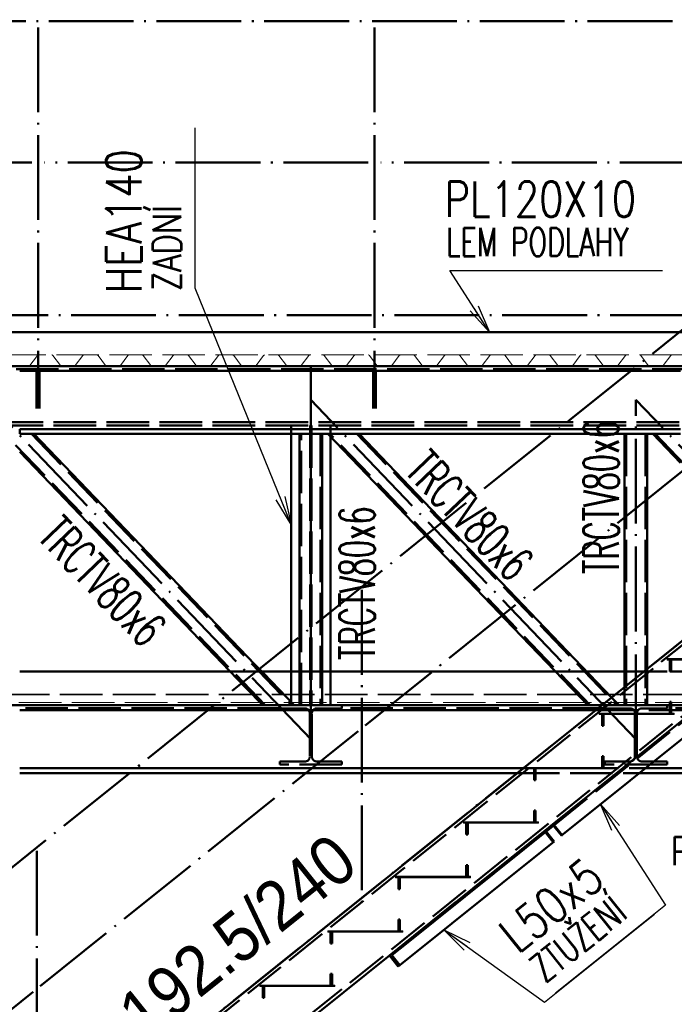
# Paper-space layout 'Layout1' of a CAD drawing. Extents: x -2 to 1033, y -36 to 596.
# Tile 10 of 181: x 98 to 145, y 129 to 199. Entities that reach past the tile are written whole.
import ezdxf

# ---------------------------------------------------------------- set-up
doc = ezdxf.new("R2010")
doc.units = 0
doc.linetypes.add('ACAD_ISO02W100', pattern=[15, 12, -3])
doc.linetypes.add('ACAD_ISO04W100', pattern=[30.5, 24, -3, 0.5, -3])
doc.layers.get('0').update_dxf_attribs({"linetype": 'CONTINUOUS'})
doc.layers.get('DEFPOINTS').update_dxf_attribs({"color": 132, "linetype": 'CONTINUOUS'})
for name, color, linetype, lineweight in [('SS_2.ET-HALA_TaO-VESTAVBA_A1÷B2-P.NOSNIK', 172, 'CONTINUOUS', 50), ('SS_2.ET-HALA_TaO-VESTAVBA_A1÷B2-PODLAHA', 9, 'CONTINUOUS', 5), ('SS_2.ET-HALA_TaO-VESTAVBA_A1÷B2-PODLAHA_LEM', 102, 'CONTINUOUS', 50), ('SS_2.ET-HALA_TaO-VESTAVBA_A1÷B2-SCHODISTE', 14, 'CONTINUOUS', 50), ('SS_2.ET-HALA_TaO-VESTAVBA_A1÷B2-SCHODISTE-PLECH', 90, 'CONTINUOUS', 25), ('SS_2.ET-HALA_TaO-VESTAVBA_A1÷B2-SCHODISTE-VYZTUHA', 132, 'CONTINUOUS', 50), ('SS_2.ET-HALA_TaO-VESTAVBA_A1÷B2-SCHODISTE-ZABRADLI', 40, 'CONTINUOUS', 50), ('SS_2.ET-HALA_TaO-VESTAVBA_A1÷B2-SCHODISTE-ZTUZENI', 162, 'CONTINUOUS', 50), ('SS_2.ET-HALA_TaO-VESTAVBA_A1÷B2-VAZBA', 200, 'CONTINUOUS', 50), ('SS_2.ET-HALA_TaO-VESTAVBA_A1÷B2-ZABRADLI', 30, 'CONTINUOUS', 50), ('SS_KOTY', 3, 'CONTINUOUS', 25), ('SS_POPIS_PROFILU', 13, 'CONTINUOUS', 25), ('SS_TEXT35', 2, 'CONTINUOUS', 35)]:
    doc.layers.add(name, color=color, linetype=linetype, lineweight=lineweight)
doc.styles.add('ARIAL', font='arial.ttf')
doc.styles.add('ROMANS', font='romans.shx', dxfattribs={"width": 0.8})
doc.styles.add('romans.shx', font='romans.shx', dxfattribs={"height": 5})
doc.dimstyles.new('A-1_(2.5)_50AS', dxfattribs={"dimtxt": 2.5, "dimasz": 2, "dimexe": 1, "dimexo": 2, "dimgap": 0, "dimtad": 0, "dimdec": 1, "dimlfac": 50, "dimrnd": 1, "dimtxsty": 'ROMANS', "dimblk1": 'OBLIQUE', "dimblk2": 'OBLIQUE', "dimsah": 1, "dimcen": 2, "dimclrd": 256, "dimclre": 256, "dimclrt": 256, "dimadec": 1, "dimazin": 2, "dimtfac": 0.714286, "dimtdec": 1, "dimtmove": 0, "dimatfit": 3, "dimldrblk": 'OPEN', "dimfxl": 1, "dimtvp": 1.142857, "dimtfill": 1, "dimtolj": 1, "dimlwd": -1, "dimlwe": -1, "dimarcsym": 0})

# ---------------------------------------------------------------- blocks, each defined once
blk = doc.blocks.new('_Oblique')
at = {"color": 0, "linetype": 'ByBlock', "lineweight": -2}
blk.add_line((-0.5, -0.5), (0.5, 0.5), dxfattribs=at)
blk = doc.blocks.new('*D24')
at = {"layer": 'DEFPOINTS', "color": 0, "transparency": 16777216}
for p in [(172.939, 176.73, -21268.5), (96.139, 115.13, -21268.5), (172.939, 93.33)]:
    blk.add_point(p, dxfattribs=at)
at = {"layer": 'SS_KOTY', "transparency": 16777216}
for p, q in [((172.939, 174.73), (172.939, 92.33)), ((96.139, 113.13), (96.139, 92.33)), ((96.139, 93.33), (172.939, 93.33))]:
    blk.add_line(p, q, dxfattribs=at)
at = {"layer": 'SS_KOTY', "transparency": 16777216, "xscale": 2, "yscale": 2, "zscale": 2, "rotation": 180}
blk.add_blockref('_Oblique', (96.139, 93.33), dxfattribs=at)
at = {"layer": 'SS_KOTY', "transparency": 16777216, "xscale": 2, "yscale": 2, "zscale": 2}
blk.add_blockref('_Oblique', (172.939, 93.33), dxfattribs=at)
at = {"layer": 'SS_KOTY', "transparency": 16777216, "insert": (134.539, 96.187), "char_height": 2.5, "attachment_point": 5, "style": 'ROMANS', "bg_fill": 3, "box_fill_scale": 1.1, "bg_fill_color": 256, "bg_fill_true_color": 13158600, "bg_fill_transparency": 0}
blk.add_mtext('\\A1;3840', dxfattribs=at)
blk = doc.blocks.new('_OPEN')
at = {"color": 0, "linetype": 'ByBlock'}
for p, q in [((-1, 0.167), (0, 0)), ((0, 0), (-1, -0.167)), ((0, 0), (-1, 0))]:
    blk.add_line(p, q, dxfattribs=at)

psp = doc.layouts.get("Layout1")

# ---------------------------------------------------------------- linework, layer by layer
at = {"layer": 'SS_2.ET-HALA_TaO-VESTAVBA_A1÷B2-ZABRADLI', "color": 7, "linetype": 'ACAD_ISO04W100', "ltscale": 0.25}
for p, q in [((175.0186, 198.7296), (95.6586, 198.7296)), ((95.6586, 188.7296), (99.1936, 188.7296)), ((122.9936, 188.7296), (100.0836, 188.7296)), ((146.7936, 188.7296), (123.8836, 188.7296)), ((176.6036, 177.9296), (94.0736, 177.9296))]:
    psp.add_line(p, q, dxfattribs=at)

# ---------------------------------------------------------------- texts
at = {"layer": 'SS_POPIS_PROFILU', "color": 13, "style": 'romans.shx', "width": 0.8}
for s, height, p in [('HEA140', 2.5, (106.9526, 179.462)), ('ZADNÍ', 2, (109.7526, 179.6278))]:
    psp.add_text(s, height=height, rotation=90, dxfattribs=at).set_placement(p)
at = {"layer": 'SS_POPIS_PROFILU', "color": 13, "style": 'romans.shx'}
for s, height, width, p in [('PL120X10', 2.5, 0.8, (128.3998, 184.8922)), ('LEM PODLAHY', 2, 0.7, (128.5129, 182.0922))]:
    psp.add_text(s, height=height, dxfattribs=dict(at, width=width)).set_placement(p)

# ---------------------------------------------------------------- dimensions: what is measured, and where the dimension line sits
at = {"layer": 'SS_KOTY'}
dim = psp.add_linear_dim(base=(172.9386, 93.3298), p1=(96.1386, 115.1296, -21268.5), p2=(172.9386, 176.7296, -21268.5), dimstyle='A-1_(2.5)_50AS', override={"dimtmove": 1}, dxfattribs=at)
dim.commit()
dim.dimension.update_dxf_attribs({"geometry": '*D24', "text_midpoint": (134.5386, 96.1869)})

# ---------------------------------------------------------------- next in the draw order: linework, layer by layer
at = {"layer": 'SS_2.ET-HALA_TaO-VESTAVBA_A1÷B2-P.NOSNIK', "color": 7, "linetype": 'ACAD_ISO04W100', "ltscale": 0.25}
for p, q in [((64.3386, 174.3296), (210.9386, 174.3296)), ((118.9386, 174.3296), (118.9386, 150.3296))]:
    psp.add_line(p, q, dxfattribs=at)
at = {"layer": 'SS_2.ET-HALA_TaO-VESTAVBA_A1÷B2-P.NOSNIK', "color": 3, "linetype": 'ACAD_ISO02W100', "ltscale": 0.25}
for p, q in [((64.3387, 174.1096), (208.7386, 174.1096)), ((208.7386, 170.3496), (64.3387, 170.3496)), ((208.7386, 170.1296), (64.3387, 170.1296)), ((117.5386, 170.1296), (117.5386, 169.5296)), ((118.8836, 170.1296), (118.8836, 150.3296)), ((118.9936, 170.1296), (118.9936, 150.3296)), ((120.3386, 170.1296), (120.3386, 169.3125)), ((120.3386, 157.5105), (120.3386, 156.3696)), ((117.5386, 155.2647), (117.5386, 154.1238)), ((117.5386, 150.5467), (117.5386, 150.3296)), ((116.7386, 150.3296), (116.7386, 150.1096)), ((116.7386, 150.1096), (118.5086, 150.1096)), ((119.3686, 150.1096), (121.1386, 150.1096)), ((121.1386, 150.1096), (121.1386, 150.3296)), ((139.7386, 150.3296), (139.7386, 150.1096)), ((139.7386, 150.1096), (141.5086, 150.1096)), ((142.3686, 150.1096), (144.1386, 150.1096)), ((144.1386, 150.1096), (144.1386, 150.3296)), ((118.8686, 149.7496), (118.8686, 146.7096)), ((119.0086, 146.7096), (119.0086, 149.7496)), ((141.8686, 146.7096), (141.8686, 149.7496)), ((142.0086, 149.7496), (142.0086, 146.7096)), ((116.7386, 146.3496), (118.5086, 146.3496)), ((116.7386, 146.3496), (116.7386, 146.1296)), ((119.3686, 146.3496), (121.1386, 146.3496)), ((121.1386, 146.1296), (121.1386, 146.3496)), ((139.7386, 146.3496), (141.5086, 146.3496)), ((139.7386, 146.3496), (139.7386, 146.1296)), ((142.3686, 146.3496), (144.1386, 146.3496)), ((144.1386, 146.1296), (144.1386, 146.3496)), ((121.1386, 146.1296), (116.7386, 146.1296)), ((144.1386, 146.1296), (139.7386, 146.1296))]:
    psp.add_line(p, q, dxfattribs=at)
at = {"layer": 'SS_2.ET-HALA_TaO-VESTAVBA_A1÷B2-P.NOSNIK', "color": 1, "linetype": 'Continuous', "ltscale": 0.25}
for p, q in [((117.5386, 169.5296), (117.5386, 155.2647)), ((120.3386, 169.3125), (120.3386, 157.5105)), ((120.3386, 156.3696), (120.3386, 150.3296)), ((117.5386, 154.1238), (117.5386, 150.5467))]:
    psp.add_line(p, q, dxfattribs=at)
at = {"layer": 'SS_2.ET-HALA_TaO-VESTAVBA_A1÷B2-P.NOSNIK', "color": 3, "linetype": 'ACAD_ISO02W100', "ltscale": 0.25, "extrusion": (-8.37167e-14, -2.02049e-13, -1)}
for centre in [(-118.5086, 149.7496), (-141.5086, 149.7496)]:
    psp.add_arc(centre, 0.36, 90, 180, dxfattribs=at)
at = {"layer": 'SS_2.ET-HALA_TaO-VESTAVBA_A1÷B2-P.NOSNIK', "color": 3, "linetype": 'ACAD_ISO02W100', "ltscale": 0.25, "extrusion": (2.0211e-13, -8.36554e-14, -1)}
for centre in [(-119.3686, 149.7496), (-142.3686, 149.7496)]:
    psp.add_arc(centre, 0.36, 0, 90, dxfattribs=at)
at = {"layer": 'SS_2.ET-HALA_TaO-VESTAVBA_A1÷B2-P.NOSNIK', "color": 3, "linetype": 'ACAD_ISO02W100', "ltscale": 0.25, "extrusion": (-2.5115e-13, 6.06391e-13, -1)}
for centre in [(-118.5086, 146.7096), (-141.5086, 146.7096)]:
    psp.add_arc(centre, 0.36, 180, 270, dxfattribs=at)
at = {"layer": 'SS_2.ET-HALA_TaO-VESTAVBA_A1÷B2-P.NOSNIK', "color": 3, "linetype": 'ACAD_ISO02W100', "ltscale": 0.25, "extrusion": (6.0633e-13, 2.51211e-13, -1)}
for centre in [(-119.3686, 146.7096), (-142.3686, 146.7096)]:
    psp.add_arc(centre, 0.36, 270, 0, dxfattribs=at)
at = {"layer": 'SS_2.ET-HALA_TaO-VESTAVBA_A1÷B2-PODLAHA', "color": 9, "linetype": 'ACAD_ISO02W100', "ltscale": 0.25}
for p, q in [((208.9386, 175.1096), (74.0625, 175.1096)), ((99.0626, 174.3754), (99.5975, 175.0768)), ((99.2936, 174.6783), (99.5975, 175.0768)), ((100.6798, 175.0768), (101.2147, 174.3754)), ((102.2626, 174.3754), (102.7975, 175.0768)), ((103.8798, 175.0768), (104.4147, 174.3754)), ((105.4626, 174.3754), (105.9975, 175.0768)), ((107.0798, 175.0768), (107.6147, 174.3754)), ((108.6626, 174.3754), (109.1975, 175.0768)), ((110.2798, 175.0768), (110.8147, 174.3754)), ((111.8626, 174.3754), (112.3975, 175.0768)), ((113.4798, 175.0768), (114.0147, 174.3754)), ((115.0626, 174.3754), (115.5975, 175.0768)), ((116.6798, 175.0768), (117.2147, 174.3754)), ((118.2626, 174.3754), (118.7975, 175.0768)), ((119.8798, 175.0768), (120.4147, 174.3754)), ((121.4626, 174.3754), (121.9975, 175.0768)), ((123.0798, 175.0768), (123.6147, 174.3754)), ((124.6626, 174.3754), (125.1975, 175.0768)), ((126.2798, 175.0768), (126.8147, 174.3754)), ((127.8626, 174.3754), (128.3975, 175.0768)), ((129.4798, 175.0768), (130.0147, 174.3754)), ((131.0626, 174.3754), (131.5975, 175.0768)), ((132.6798, 175.0768), (133.2147, 174.3754)), ((134.2626, 174.3754), (134.7975, 175.0768)), ((135.8798, 175.0768), (136.4147, 174.3754)), ((137.4626, 174.3754), (137.9975, 175.0768)), ((139.0798, 175.0768), (139.6147, 174.3754)), ((140.6626, 174.3754), (141.1975, 175.0768)), ((142.2798, 175.0768), (142.2997, 175.0507)), ((142.2798, 175.0768), (142.8147, 174.3754)), ((143.8626, 174.3754), (144.3975, 175.0768)), ((99.0148, 174.3511), (98.0625, 174.3511)), ((99.0626, 174.3754), (99.1936, 174.5472)), ((102.2148, 174.3511), (101.2625, 174.3511)), ((105.4148, 174.3511), (104.4625, 174.3511)), ((108.6148, 174.3511), (107.6625, 174.3511)), ((111.8148, 174.3511), (110.8625, 174.3511)), ((115.0148, 174.3511), (114.0625, 174.3511)), ((118.2148, 174.3511), (117.2625, 174.3511)), ((121.4148, 174.3511), (120.4625, 174.3511)), ((124.6148, 174.3511), (123.6625, 174.3511)), ((127.8148, 174.3511), (126.8625, 174.3511)), ((131.0148, 174.3511), (130.0625, 174.3511)), ((134.2148, 174.3511), (133.2625, 174.3511)), ((137.4148, 174.3511), (136.4625, 174.3511)), ((140.6148, 174.3511), (139.6625, 174.3511)), ((142.7691, 174.4351), (142.8043, 174.3889)), ((142.8043, 174.3889), (142.8147, 174.3754)), ((143.8148, 174.3511), (142.8625, 174.3511)), ((212.9386, 151.1096), (64.5386, 151.1096)), ((212.9386, 151.106), (64.5386, 151.106)), ((212.9386, 151.0768), (64.5386, 151.0768)), ((64.5386, 150.5144), (212.9386, 150.5144))]:
    psp.add_line(p, q, dxfattribs=at)
at = {"layer": 'SS_2.ET-HALA_TaO-VESTAVBA_A1÷B2-PODLAHA', "color": 9, "linetype": 'ACAD_ISO02W100', "ltscale": 0.25, "extrusion": (1.37087e-12, -1.17793e-12, -1)}
for centre, end in [((-99.6625, 175.0289), 89.965713), ((-102.8625, 175.0289), 89.965711), ((-106.0625, 175.0289), 89.965727), ((-115.6625, 175.0289), 89.965727), ((-122.0625, 175.0289), 89.965727), ((-125.2625, 175.0289), 89.965727), ((-128.4625, 175.0289), 89.965727), ((-131.6625, 175.0289), 89.965727), ((-141.2625, 175.0289), 89.965727)]:
    psp.add_arc(centre, 0.0807, 36.345331, end, dxfattribs=at)
at = {"layer": 'SS_2.ET-HALA_TaO-VESTAVBA_A1÷B2-PODLAHA', "color": 9, "linetype": 'ACAD_ISO02W100', "ltscale": 0.25, "extrusion": (-7.33454e-13, -1.7286e-12, -1)}
for centre, end in [((-100.6133, 175.0261), 142.672599), ((-103.8133, 175.0261), 142.672599), ((-113.4133, 175.0261), 142.672599), ((-119.8133, 175.0261), 142.672578), ((-123.0133, 175.0261), 142.672599), ((-126.2133, 175.0261), 142.672599), ((-129.4133, 175.0261), 142.672599), ((-139.0133, 175.0261), 142.672599)]:
    psp.add_arc(centre, 0.0836, 91.014624, end, dxfattribs=at)
at = {"layer": 'SS_2.ET-HALA_TaO-VESTAVBA_A1÷B2-PODLAHA', "color": 9, "linetype": 'ACAD_ISO02W100', "ltscale": 0.25, "extrusion": (-3.66727e-13, -8.6427e-13, -1)}
for centre in [(-107.0133, 175.0261), (-110.2133, 175.0261), (-116.6133, 175.0261), (-132.6133, 175.0261), (-135.8133, 175.0261), (-142.2133, 175.0261)]:
    psp.add_arc(centre, 0.0836, 91.014624, 142.672599, dxfattribs=at)
at = {"layer": 'SS_2.ET-HALA_TaO-VESTAVBA_A1÷B2-PODLAHA', "color": 9, "linetype": 'ACAD_ISO02W100', "ltscale": 0.25, "extrusion": (6.85434e-13, -5.88936e-13, -1)}
for centre, end in [((-109.2625, 175.0289), 89.965727), ((-112.4625, 175.0289), 89.965727), ((-118.8625, 175.0289), 89.965727), ((-134.8625, 175.0289), 89.965727), ((-138.0625, 175.0289), 89.965727), ((-144.4625, 175.0289), 89.965718)]:
    psp.add_arc(centre, 0.0807, 36.345331, end, dxfattribs=at)
at = {"layer": 'SS_2.ET-HALA_TaO-VESTAVBA_A1÷B2-PODLAHA', "color": 9, "linetype": 'ACAD_ISO02W100', "ltscale": 0.25}
for centre, radius, start, end in [((99.0135, 174.4128), 0.0617, 271.146055, 322.672577), ((101.2625, 174.4103), 0.0593, 216.181339, 270), ((102.2135, 174.4128), 0.0617, 271.146055, 322.672583), ((104.4625, 174.4103), 0.0593, 216.181339, 270), ((105.4135, 174.4128), 0.0617, 271.146055, 322.67258), ((107.6635, 174.4124), 0.0613, 217.163697, 269.017648), ((108.6135, 174.4128), 0.0617, 271.146055, 322.672579), ((110.8625, 174.4103), 0.0593, 216.181339, 270), ((111.8135, 174.4128), 0.0617, 271.146055, 322.672579), ((114.0625, 174.4103), 0.0593, 216.181339, 270), ((115.0135, 174.4128), 0.0617, 271.146055, 322.67258), ((117.2625, 174.4103), 0.0593, 216.181339, 270), ((118.2135, 174.4128), 0.0617, 271.146055, 322.672599), ((120.4635, 174.4124), 0.0613, 217.163697, 269.017648), ((121.4135, 174.4128), 0.0617, 271.146055, 322.672599), ((123.6625, 174.4103), 0.0593, 216.181339, 270), ((124.6135, 174.4128), 0.0617, 271.146055, 322.672599), ((126.8625, 174.4103), 0.0593, 216.181339, 270), ((127.8135, 174.4128), 0.0617, 271.146055, 322.672599), ((130.0625, 174.4103), 0.0593, 216.181339, 270), ((131.0135, 174.4128), 0.0617, 271.146055, 322.672599), ((133.2635, 174.4124), 0.0613, 217.163697, 269.017648), ((134.2135, 174.4128), 0.0617, 271.146055, 322.672599), ((136.4625, 174.4103), 0.0593, 216.181339, 270), ((137.4135, 174.4128), 0.0617, 271.146055, 322.672599), ((139.6625, 174.4103), 0.0593, 216.181339, 270), ((140.6135, 174.4128), 0.0617, 271.146055, 322.672589), ((142.8625, 174.4103), 0.0593, 216.181339, 270), ((143.8135, 174.4128), 0.0617, 271.146055, 322.672599)]:
    psp.add_arc(centre, radius, start, end, dxfattribs=at)
at = {"layer": 'SS_2.ET-HALA_TaO-VESTAVBA_A1÷B2-PODLAHA_LEM', "color": 1, "linetype": 'Continuous', "ltscale": 0.25}
for p, q in [((95.0836, 176.7296), (99.1936, 176.7296)), ((100.0836, 176.7296), (122.9936, 176.7296)), ((123.8836, 176.7296), (144.3001, 176.7296)), ((95.7386, 174.3296), (99.1936, 174.3296)), ((100.0836, 174.3296), (122.9936, 174.3296)), ((123.8836, 174.3296), (141.3079, 174.3296)), ((142.7304, 174.3296), (145.0948, 174.3296)), ((98.3386, 152.7296), (113.2306, 152.7296)), ((115.8005, 152.7296), (117.5386, 152.7296)), ((120.3386, 152.7296), (122.0951, 152.7296)), ((122.9851, 152.7296), (127.0454, 152.7296)), ((128.0683, 152.7296), (136.2306, 152.7296)), ((138.4467, 152.7296), (141.1386, 152.7296))]:
    psp.add_line(p, q, dxfattribs=at)
at = {"layer": 'SS_2.ET-HALA_TaO-VESTAVBA_A1÷B2-PODLAHA_LEM', "color": 3, "linetype": 'ACAD_ISO02W100', "ltscale": 0.25}
for p, q in [((99.1936, 176.7296), (100.0836, 176.7296)), ((122.9936, 176.7296), (123.8836, 176.7296)), ((144.3001, 176.7296), (145.9848, 176.7296)), ((99.1936, 174.3296), (100.0836, 174.3296)), ((122.9936, 174.3296), (123.8836, 174.3296)), ((141.3079, 174.3296), (142.7304, 174.3296)), ((113.2306, 152.7296), (115.8005, 152.7296)), ((117.5386, 152.7296), (118.9386, 152.7296)), ((118.9386, 152.7296), (120.3386, 152.7296)), ((118.9386, 152.7296), (118.9386, 150.3296)), ((122.0951, 152.7296), (122.9851, 152.7296)), ((127.0454, 152.7296), (128.0683, 152.7296)), ((136.2306, 152.7296), (138.4467, 152.7296)), ((141.1386, 152.7296), (144.3386, 152.7296)), ((144.4386, 152.7296), (149.5501, 152.7296)), ((116.7386, 150.1296), (98.1386, 150.1296)), ((139.7386, 150.1296), (121.1386, 150.1296)), ((162.7386, 150.1296), (144.1386, 150.1296))]:
    psp.add_line(p, q, dxfattribs=at)
at = {"layer": 'SS_2.ET-HALA_TaO-VESTAVBA_A1÷B2-PODLAHA_LEM', "color": 7, "linetype": 'ACAD_ISO04W100', "ltscale": 0.25}
for p, q in [((208.7386, 174.3296), (71.1386, 174.3296)), ((73.5386, 150.3296), (118.9386, 150.3296)), ((98.1386, 150.3296), (116.7386, 150.3296)), ((118.9386, 150.3296), (164.9386, 150.3296)), ((121.1386, 150.3296), (139.7386, 150.3296)), ((144.1386, 150.3296), (162.7386, 150.3296))]:
    psp.add_line(p, q, dxfattribs=at)
at = {"layer": 'SS_2.ET-HALA_TaO-VESTAVBA_A1÷B2-SCHODISTE', "color": 3, "linetype": 'ACAD_ISO02W100', "ltscale": 0.25}
for p, q in [((172.3996, 176.3896), (95.5996, 114.7896)), ((173.7775, 172.4696), (96.9775, 110.8696)), ((136.0064, 141.8664), (136.0347, 141.8891))]:
    psp.add_line(p, q, dxfattribs=at)
at = {"layer": 'SS_2.ET-HALA_TaO-VESTAVBA_A1÷B2-SCHODISTE', "color": 7, "linetype": 'ACAD_ISO04W100', "ltscale": 0.25}
psp.add_line((95.6399, 115.1296), (172.4399, 176.7296), dxfattribs=at)
at = {"layer": 'SS_2.ET-HALA_TaO-VESTAVBA_A1÷B2-SCHODISTE', "color": 1, "linetype": 'Continuous', "ltscale": 0.25}
for p, q in [((172.3152, 176.6296), (95.6399, 115.1296)), ((110.0967, 121.0847), (124.5007, 132.6379))]:
    psp.add_line(p, q, dxfattribs=at)
at = {"layer": 'SS_2.ET-HALA_TaO-VESTAVBA_A1÷B2-SCHODISTE-PLECH', "color": 1, "linetype": 'Continuous', "ltscale": 0.25}
for p, q in [((144.1386, 153.6296), (149.4386, 153.6296)), ((144.1386, 153.6296), (144.1386, 153.5296)), ((149.4386, 153.5296), (144.1386, 153.5296)), ((139.3386, 149.7796), (144.6386, 149.7796)), ((139.3386, 149.7796), (139.3386, 149.6796)), ((144.6386, 149.6796), (144.6386, 149.7796)), ((144.6386, 149.6796), (139.3386, 149.6796)), ((134.5386, 145.9296), (139.8386, 145.9296)), ((134.5386, 145.9296), (134.5386, 145.8296)), ((139.8386, 145.8296), (134.5386, 145.8296)), ((139.8386, 145.8296), (139.8386, 145.9296)), ((129.7386, 142.0796), (135.0386, 142.0796)), ((129.7386, 142.0796), (129.7386, 141.9796)), ((135.0386, 141.9796), (129.7386, 141.9796)), ((135.0386, 141.9796), (135.0386, 142.0796)), ((124.9386, 138.2296), (130.2386, 138.2296)), ((124.9386, 138.2296), (124.9386, 138.1296)), ((130.2386, 138.1296), (124.9386, 138.1296)), ((130.2386, 138.1296), (130.2386, 138.2296)), ((120.1386, 134.3796), (125.4386, 134.3796)), ((120.1386, 134.3796), (120.1386, 134.2796)), ((125.4386, 134.2796), (120.1386, 134.2796)), ((125.4386, 134.2796), (125.4386, 134.3796)), ((115.3386, 130.5296), (120.6386, 130.5296)), ((115.3386, 130.5296), (115.3386, 130.4296)), ((120.6386, 130.4296), (115.3386, 130.4296)), ((120.6386, 130.4296), (120.6386, 130.5296))]:
    psp.add_line(p, q, dxfattribs=at)
at = {"layer": 'SS_2.ET-HALA_TaO-VESTAVBA_A1÷B2-SCHODISTE-VYZTUHA', "color": 1, "linetype": 'Continuous', "ltscale": 0.25}
for p, q in [((144.3386, 153.5296), (144.3386, 152.7296)), ((144.4386, 152.7296), (144.4386, 153.5296)), ((144.3386, 152.7296), (144.4386, 152.7296)), ((144.4386, 150.5796), (144.3386, 150.5796)), ((144.3386, 150.5796), (144.3386, 149.7796)), ((144.4386, 149.7796), (144.4386, 150.5796)), ((139.5386, 149.6796), (139.5386, 148.8796)), ((139.6386, 148.8796), (139.6386, 149.6796)), ((139.5386, 148.8796), (139.6386, 148.8796)), ((139.6386, 146.7296), (139.5386, 146.7296)), ((139.5386, 146.7296), (139.5386, 145.9296)), ((139.6386, 145.9296), (139.6386, 146.7296)), ((134.7386, 145.8296), (134.7386, 145.0296)), ((134.8386, 145.0296), (134.8386, 145.8296)), ((134.7386, 145.0296), (134.8386, 145.0296)), ((134.8386, 142.8796), (134.7386, 142.8796)), ((134.7386, 142.8796), (134.7386, 142.0796)), ((134.8386, 142.0796), (134.8386, 142.8796)), ((129.9386, 141.9796), (129.9386, 141.1796)), ((130.0386, 141.1796), (130.0386, 141.9796)), ((129.9386, 141.1796), (130.0386, 141.1796)), ((130.0386, 139.0296), (129.9386, 139.0296)), ((129.9386, 139.0296), (129.9386, 138.2296)), ((130.0386, 138.2296), (130.0386, 139.0296)), ((125.1386, 138.1296), (125.1386, 137.3296)), ((125.2386, 137.3296), (125.2386, 138.1296)), ((125.1386, 137.3296), (125.2386, 137.3296)), ((125.2386, 135.1796), (125.1386, 135.1796)), ((125.1386, 135.1796), (125.1386, 134.3796)), ((125.2386, 134.3796), (125.2386, 135.1796)), ((120.3386, 134.2796), (120.3386, 133.4796)), ((120.4386, 133.4796), (120.4386, 134.2796)), ((120.3386, 133.4796), (120.4386, 133.4796)), ((120.4386, 131.3296), (120.3386, 131.3296)), ((120.3386, 131.3296), (120.3386, 130.5296)), ((120.4386, 130.5296), (120.4386, 131.3296)), ((115.5386, 130.4296), (115.5386, 129.6296)), ((115.6386, 129.6296), (115.6386, 130.4296)), ((115.5386, 129.6296), (115.6386, 129.6296))]:
    psp.add_line(p, q, dxfattribs=at)
at = {"layer": 'SS_2.ET-HALA_TaO-VESTAVBA_A1÷B2-SCHODISTE-ZABRADLI', "color": 7, "linetype": 'ACAD_ISO04W100', "ltscale": 0.25}
for p, q in [((95.5179, 137.0318), (172.5619, 198.8275)), ((122.7849, 148.9021), (145.295, 166.9571)), ((122.5401, 158.4922), (122.5401, 136.3489)), ((99.7851, 130.4544), (122.2953, 148.5094)), ((99.5403, 140.0445), (99.5403, 117.9012)), ((95.5522, 127.0593), (99.2955, 130.0617))]:
    psp.add_line(p, q, dxfattribs=at)
at = {"layer": 'SS_2.ET-HALA_TaO-VESTAVBA_A1÷B2-SCHODISTE-ZTUZENI', "color": 7, "linetype": 'ACAD_ISO04W100', "ltscale": 0.25}
for p in [(146.4229, 150.2213), (124.5007, 132.6379)]:
    psp.add_line(p, (135.4618, 141.4296), dxfattribs=at)
at = {"layer": 'SS_2.ET-HALA_TaO-VESTAVBA_A1÷B2-SCHODISTE-ZTUZENI', "color": 1, "linetype": 'Continuous', "ltscale": 0.25}
for p, q in [((136.0347, 141.8891), (146.4229, 150.2213)), ((136.6604, 141.109), (147.0485, 149.4412)), ((125.6182, 133.5342), (136.0064, 141.8664)), ((125.6807, 133.4562), (136.069, 141.7884)), ((136.142, 140.6932), (135.5788, 141.3953)), ((136.069, 141.7884), (136.0064, 141.8664)), ((136.0347, 141.8891), (136.6604, 141.109)), ((125.2382, 131.9475), (136.142, 140.6932)), ((124.5007, 132.6379), (125.6182, 133.5342)), ((124.675, 132.6495), (125.6807, 133.4562)), ((125.6182, 133.5342), (125.6807, 133.4562)), ((124.5007, 132.6379), (125.1264, 131.8578)), ((124.675, 132.6495), (125.2382, 131.9475)), ((125.1264, 131.8578), (125.2382, 131.9475))]:
    psp.add_line(p, q, dxfattribs=at)
at = {"layer": 'SS_2.ET-HALA_TaO-VESTAVBA_A1÷B2-SCHODISTE-ZTUZENI', "color": 3, "linetype": 'ACAD_ISO02W100', "ltscale": 0.25}
for p, q in [((136.1517, 141.8548), (146.5972, 150.2329)), ((136.5793, 142.3259), (136.6418, 142.2479)), ((136.0875, 140.6495), (135.4618, 141.4296)), ((136.1517, 141.8548), (136.7148, 141.1527)), ((136.7148, 141.1527), (136.6604, 141.109)), ((136.142, 140.6932), (136.0875, 140.6495))]:
    psp.add_line(p, q, dxfattribs=at)
at = {"layer": 'SS_2.ET-HALA_TaO-VESTAVBA_A1÷B2-VAZBA', "color": 7, "linetype": 'ACAD_ISO04W100', "ltscale": 0.25}
for p, q in [((323.5386, 174.3296), (95.9386, 174.3296)), ((118.9386, 147.9296), (95.9386, 171.9296)), ((141.9386, 147.9296), (118.9386, 171.9296)), ((118.9386, 147.9296), (118.9386, 171.9296)), ((164.9386, 147.9296), (141.9386, 171.9296)), ((141.9386, 147.9296), (141.9386, 171.9296)), ((323.5386, 150.3296), (95.9386, 150.3296))]:
    psp.add_line(p, q, dxfattribs=at)
at = {"layer": 'SS_2.ET-HALA_TaO-VESTAVBA_A1÷B2-VAZBA', "color": 1, "linetype": 'Continuous', "ltscale": 0.25}
for p, q in [((98.3386, 173.9896), (99.1936, 173.9896)), ((100.0836, 173.9896), (122.9936, 173.9896)), ((123.8836, 173.9896), (140.884, 173.9896)), ((142.3065, 173.9896), (145.0948, 173.9896)), ((98.3386, 169.8696), (135.7474, 169.8696)), ((98.3386, 169.5296), (98.3386, 169.8696)), ((98.3386, 169.5296), (135.3235, 169.5296)), ((114.9823, 153.2142), (99.3467, 169.5296)), ((118.1386, 155.7459), (118.1386, 169.5296)), ((119.7386, 157.0293), (119.7386, 169.5296)), ((126.7334, 162.6397), (120.1306, 169.5296)), ((127.9864, 163.6447), (122.3467, 169.5296)), ((136.746, 169.5296), (145.0948, 169.5296)), ((137.1698, 169.8696), (145.0948, 169.8696)), ((141.1386, 164.0336), (141.1386, 169.5296)), ((142.7386, 169.5296), (142.7386, 165.3169)), ((145.0948, 167.48), (143.1306, 169.5296)), ((113.7293, 152.2092), (98.3386, 168.2691)), ((142.7386, 164.4965), (142.7386, 152.9067)), ((133.4917, 157.9001), (128.6046, 162.9996)), ((141.1386, 151.6234), (141.1386, 163.2132)), ((132.2387, 156.8951), (127.3516, 161.9946)), ((140.216, 150.8834), (133.9362, 157.4362)), ((138.5306, 150.3296), (132.6832, 156.4312)), ((119.7386, 150.3296), (119.7386, 155.8883)), ((118.1386, 150.3296), (118.1386, 154.605)), ((117.7467, 150.3296), (115.6005, 152.5692)), ((115.5306, 150.3296), (114.3475, 151.5642)), ((98.3386, 150.3296), (111.3859, 150.3296)), ((98.3386, 149.9896), (110.962, 149.9896)), ((112.3844, 149.9896), (122.0951, 149.9896)), ((112.8083, 150.3296), (122.0951, 150.3296)), ((122.9851, 150.3296), (124.0532, 150.3296)), ((122.9851, 149.9896), (123.6293, 149.9896)), ((124.6521, 149.9896), (139.1017, 149.9896)), ((125.076, 150.3296), (139.5256, 150.3296)), ((98.3386, 145.8696), (105.8253, 145.8696)), ((107.2478, 145.8696), (118.4926, 145.8696)), ((119.5155, 145.8696), (122.0951, 145.8696)), ((122.9851, 145.8696), (133.9651, 145.8696)), ((142.5957, 145.8696), (321.1386, 145.8696)), ((98.3386, 145.5296), (105.4014, 145.5296)), ((106.8239, 145.5296), (118.0687, 145.5296)), ((119.0916, 145.5296), (122.0951, 145.5296)), ((122.9851, 145.5296), (133.5412, 145.5296)), ((142.1718, 145.5296), (321.1386, 145.5296))]:
    psp.add_line(p, q, dxfattribs=at)
at = {"layer": 'SS_2.ET-HALA_TaO-VESTAVBA_A1÷B2-VAZBA', "color": 3, "linetype": 'ACAD_ISO02W100', "ltscale": 0.25}
for p, q in [((99.1936, 173.9896), (100.0836, 173.9896)), ((122.9936, 173.9896), (123.8836, 173.9896)), ((140.884, 173.9896), (142.3065, 173.9896)), ((115.6968, 150.3296), (97.2968, 169.5296)), ((99.1805, 169.5296), (117.5805, 150.3296)), ((118.2586, 150.3296), (118.2586, 169.5296)), ((119.6186, 169.5296), (119.6186, 150.3296)), ((138.6968, 150.3296), (120.2968, 169.5296)), ((122.1805, 169.5296), (140.5805, 150.3296)), ((135.3235, 169.5296), (136.746, 169.5296)), ((135.7474, 169.8696), (137.1698, 169.8696)), ((141.2586, 169.5296), (141.2586, 150.3296)), ((142.6186, 169.5296), (142.6186, 150.3296)), ((143.2968, 169.5296), (161.6968, 150.3296)), ((142.7386, 165.3169), (142.7386, 164.4965)), ((141.1386, 163.2132), (141.1386, 164.0336)), ((128.0267, 163.6026), (127.9864, 163.6447)), ((128.6046, 162.9996), (127.9864, 163.6447)), ((128.6046, 162.9996), (128.5643, 163.0416)), ((127.3516, 161.9946), (126.7334, 162.6397)), ((126.7334, 162.6397), (126.7737, 162.5976)), ((128.5106, 162.9242), (128.4704, 162.9663)), ((127.3114, 162.0366), (127.3516, 161.9946)), ((133.4255, 157.7957), (133.3977, 157.8247)), ((133.9362, 157.4362), (133.4917, 157.9001)), ((133.5194, 157.8711), (133.4917, 157.9001)), ((133.9362, 157.4362), (133.9084, 157.4652)), ((119.7386, 155.8883), (119.7386, 157.0293)), ((132.2387, 156.8951), (132.2665, 156.8661)), ((132.6832, 156.4312), (132.2387, 156.8951)), ((132.3327, 156.9705), (132.3604, 156.9415)), ((133.8422, 157.3608), (133.8144, 157.3898)), ((132.6554, 156.4602), (132.6832, 156.4312)), ((132.7494, 156.5356), (132.7772, 156.5066)), ((118.1386, 154.605), (118.1386, 155.7459)), ((114.9286, 153.0968), (114.8883, 153.1389)), ((115.6005, 152.5692), (114.9823, 153.2142)), ((115.0225, 153.1722), (114.9823, 153.2142)), ((115.6005, 152.5692), (115.5602, 152.6112)), ((142.7386, 152.9067), (142.7386, 150.3296)), ((113.7293, 152.2092), (113.7696, 152.1672)), ((114.3475, 151.5642), (113.7293, 152.2092)), ((114.3072, 151.6062), (114.3475, 151.5642)), ((114.4012, 151.6816), (114.4414, 151.6396)), ((141.1386, 150.3296), (141.1386, 151.6234)), ((140.7467, 150.3296), (140.216, 150.8834)), ((110.962, 149.9896), (112.3844, 149.9896)), ((111.3859, 150.3296), (112.8083, 150.3296)), ((122.0951, 150.3296), (122.9851, 150.3296)), ((122.0951, 149.9896), (122.9851, 149.9896)), ((123.6293, 149.9896), (124.6521, 149.9896)), ((124.0532, 150.3296), (125.076, 150.3296)), ((139.1017, 149.9896), (146.7923, 149.9896)), ((139.5256, 150.3296), (146.7178, 150.3296)), ((105.8253, 145.8696), (107.2478, 145.8696)), ((118.4926, 145.8696), (119.5155, 145.8696)), ((122.0951, 145.8696), (122.9851, 145.8696)), ((133.9651, 145.8696), (142.5957, 145.8696)), ((105.4014, 145.5296), (106.8239, 145.5296)), ((118.0687, 145.5296), (119.0916, 145.5296)), ((122.0951, 145.5296), (122.9851, 145.5296)), ((133.5412, 145.5296), (142.1718, 145.5296))]:
    psp.add_line(p, q, dxfattribs=at)
at = {"layer": 'SS_2.ET-HALA_TaO-VESTAVBA_A1÷B2-ZABRADLI', "color": 7, "linetype": 'ACAD_ISO04W100', "ltscale": 0.25}
for p, q in [((99.6386, 198.2846), (99.6386, 171.3296)), ((123.4386, 198.2846), (123.4386, 171.3296))]:
    psp.add_line(p, q, dxfattribs=at)
at = {"layer": 'SS_2.ET-HALA_TaO-VESTAVBA_A1÷B2-ZABRADLI', "color": 3, "linetype": 'ACAD_ISO02W100', "ltscale": 0.25}
for p, q in [((99.5386, 173.9896), (99.5386, 171.3296)), ((99.7386, 171.3296), (99.7386, 173.9896)), ((123.3386, 173.9896), (123.3386, 171.3296)), ((123.5386, 171.3296), (123.5386, 173.9896)), ((99.5386, 173.3896), (99.7386, 173.3896)), ((123.3386, 173.3896), (123.5386, 173.3896))]:
    psp.add_line(p, q, dxfattribs=at)
at = {"layer": 'SS_POPIS_PROFILU', "color": 0, "linetype": 'ByBlock'}
for p, q in [((131.5708, 176.7296), (130.4922, 178.4138)), ((130.7729, 178.5936), (131.5708, 176.7296)), ((131.5708, 176.7296), (130.2115, 178.2341)), ((117.0949, 165.1076), (117.5386, 163.1292)), ((117.5386, 163.1292), (116.4773, 164.8568)), ((117.5386, 163.1292), (116.7861, 164.9822)), ((140.2248, 141.4622), (139.4219, 143.324)), ((139.4219, 143.324), (140.7853, 141.8232)), ((139.4219, 143.324), (140.505, 141.6427)), ((129.7878, 133.0121), (128.3585, 134.4502)), ((128.3585, 134.4502), (130.1769, 133.5534)), ((128.3585, 134.4502), (129.9824, 133.2827))]:
    psp.add_line(p, q, dxfattribs=at)
at = {"layer": 'SS_POPIS_PROFILU', "color": 13}
for points in [[(117.5386, 163.1292), (110.7526, 179.8391), (110.7526, 191.1725)], [(131.5708, 176.7296), (128.7769, 181.0922), (143.8246, 181.0922)], [(139.4219, 143.324), (144.0209, 136.1851), (136.2573, 129.958)], [(128.3585, 134.4502), (135.4772, 129.3323), (143.2408, 135.5594)]]:
    psp.add_lwpolyline(points, dxfattribs=at)

# ---------------------------------------------------------------- next in the draw order: texts
at = {"layer": 'SS_POPIS_PROFILU', "color": 13, "style": 'romans.shx'}
for s, height, rotation, width, p in [('TRCTV80x6', 2.5, 90, 0.6, (140.7386, 159.6149)), ('TRCTV80x6', 2.5, 313.781125, 0.6, (125.5079, 166.8091)), ('TRCTV80x6', 2.5, 313.781125, 0.6, (99.5324, 162.149)), ('TRCTV80x6', 2.5, 90, 0.6, (123.4702, 153.5342)), ('L50x5', 2.5, 38.732519, 0.8, (133.5855, 132.6863)), ('L50x5', 2.5, 38.732519, 0.8, (133.5855, 132.6863)), ('ZTUŽENÍ', 2, 38.732519, 0.7, (135.4874, 130.6224)), ('ZTUŽENÍ', 2, 38.732519, 0.7, (135.4874, 130.6224))]:
    psp.add_text(s, height=height, rotation=rotation, dxfattribs=dict(at, width=width)).set_placement(p)
at = {"layer": 'SS_POPIS_PROFILU', "color": 13, "style": 'romans.shx', "width": 0.7}
psp.add_text('PŘEDNÍ', height=2, dxfattribs=at).set_placement((144.4272, 139.0205))
at = {"layer": 'SS_TEXT35', "color": 2, "style": 'ARIAL', "width": 0.9}
psp.add_text('16x192.5/240', height=3.5, rotation=38.732519, dxfattribs=at).set_placement((101.6657, 122.0392))

doc.saveas('drawing.dxf')
